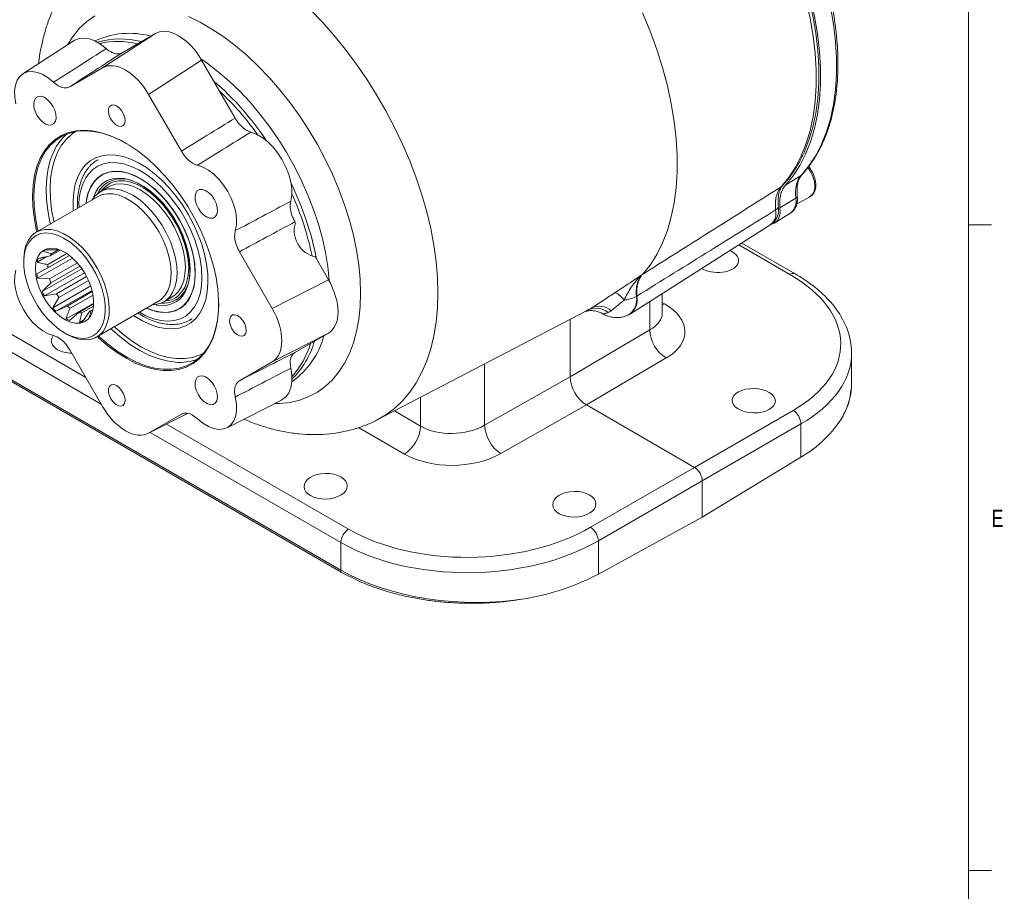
# Model space of a CAD drawing. Header units: inches. Extents: x 0.3 to 33.9, y 0.2 to 21.6.
# Tile 15 of 16: x 28.4 to 33.7, y 14.3 to 19. Entities that reach past the tile are written whole.
import ezdxf

# ---------------------------------------------------------------- set-up
doc = ezdxf.new("R2010")
doc.units = ezdxf.units.IN
doc.header["$MEASUREMENT"] = 0
doc.styles.add('SLDTEXTSTYLE0', font='TXT', dxfattribs={"width": 0.75})

msp = doc.modelspace()

# ---------------------------------------------------------------- linework, layer by layer
at = {"color": 7, "linetype": 'Continuous', "lineweight": 0}
for p, q in [((33.5229, 0.4106), (33.5229, 21.4106)), ((33.5229, 17.9106), (33.6479, 17.9106)), ((33.5229, 14.4106), (33.6479, 14.4106))]:
    msp.add_line(p, q, dxfattribs=at)
at = {"color": 7, "linetype": 'Continuous', "lineweight": 15}
for p, q in [((28.8299, 18.761), (29.117, 18.9472)), ((29.117, 18.9472), (28.9355, 18.8423)), ((28.6756, 18.9086), (28.3977, 18.7277)), ((29.3668, 18.803), (29.0797, 18.6168)), ((29.5483, 18.4886), (29.3668, 18.803)), ((28.8299, 18.761), (28.6521, 18.6583)), ((29.2576, 18.3087), (29.0797, 18.6168)), ((28.827, 18.1807), (28.8264, 18.1804)), ((32.618, 18.1798), (32.532, 18.1254)), ((32.6228, 18.1848), (32.618, 18.1798)), ((28.8631, 18.1158), (28.8179, 18.0897)), ((28.806, 18.0638), (28.4705, 17.8701)), ((29.148, 18.0702), (29.1478, 18.0705)), ((32.5878, 18.0546), (32.5018, 18.0013)), ((32.5923, 18.0213), (32.667, 18.0644)), ((32.4742, 17.9207), (32.5611, 17.9759)), ((29.8767, 17.9198), (29.873, 17.9262)), ((31.6918, 17.4281), (32.4514, 17.911)), ((28.5229, 17.7748), (28.5084, 17.7664)), ((28.5871, 17.7743), (28.5213, 17.7748)), ((28.6019, 17.7734), (28.5462, 17.7412)), ((28.5939, 17.7758), (28.5541, 17.7529)), ((29.3107, 17.7883), (29.3106, 17.7886)), ((32.5846, 17.644), (32.2947, 17.8113)), ((28.4026, 17.7199), (28.4026, 17.7077)), ((28.5276, 17.7377), (28.4758, 17.7078)), ((28.6677, 17.73), (28.4781, 17.6205)), ((28.5084, 17.7664), (28.5541, 17.7529)), ((28.6503, 17.7446), (28.5328, 17.6768)), ((28.6364, 17.7546), (28.5333, 17.6951)), ((29.7497, 17.4563), (29.5718, 17.7644)), ((30.0545, 17.6118), (29.9818, 17.7378)), ((28.5328, 17.6768), (28.4742, 17.644)), ((28.516, 17.6682), (28.4742, 17.644)), ((28.7179, 17.6723), (28.5027, 17.5481)), ((28.6936, 17.7035), (28.5429, 17.6166)), ((28.7074, 17.6866), (28.55, 17.5957)), ((28.4781, 17.6205), (28.5429, 17.6166)), ((28.7323, 17.6501), (28.5147, 17.5245)), ((28.7439, 17.6294), (28.5809, 17.5352)), ((29.7497, 17.4563), (30.0545, 17.6118)), ((31.7564, 17.641), (31.7532, 17.6393)), ((28.55, 17.5957), (28.5027, 17.5481)), ((28.7657, 17.5787), (28.56, 17.46)), ((28.7537, 17.609), (28.5938, 17.5167)), ((28.5147, 17.5245), (28.5809, 17.5352)), ((28.5938, 17.5167), (28.56, 17.46)), ((28.7729, 17.5546), (28.5773, 17.4417)), ((28.7745, 17.5484), (28.6383, 17.4698)), ((28.7784, 17.5294), (28.6543, 17.4578)), ((29.1624, 17.493), (29.2076, 17.5191)), ((31.7233, 17.5221), (31.7264, 17.5238)), ((31.8639, 17.4338), (31.8639, 17.5374)), ((28.5773, 17.4417), (28.6383, 17.4698)), ((28.7819, 17.486), (28.6328, 17.3999)), ((28.7818, 17.4811), (28.7022, 17.4351)), ((28.781, 17.4691), (28.7175, 17.4324)), ((28.7783, 17.4519), (28.7689, 17.4465)), ((28.7985, 17.302), (29.134, 17.4957)), ((29.2451, 17.455), (29.2457, 17.4554)), ((28.6515, 17.3911), (28.7022, 17.4351)), ((28.7175, 17.4324), (28.7046, 17.3816)), ((28.7635, 17.4425), (28.7579, 17.4393)), ((28.768, 17.4229), (28.7718, 17.4317)), ((29.3145, 17.4), (29.3076, 17.3958)), ((30.3228, 16.8545), (31.4528, 17.444)), ((31.6842, 17.4238), (31.6874, 17.4255)), ((28.7289, 17.3957), (28.7046, 17.3816)), ((31.3643, 17.3978), (31.3643, 17.0866)), ((28.6239, 17.3244), (28.6345, 17.3182)), ((30.0545, 17.3234), (29.7497, 17.1679)), ((29.873, 17.2185), (30.0545, 17.3234)), ((31.7967, 17.3407), (31.3643, 17.0866)), ((28.6521, 17.2332), (28.8299, 16.9251)), ((31.4526, 16.9336), (31.8858, 17.1882)), ((32.8899, 17.0529), (32.8899, 17.2142)), ((29.5718, 17.0652), (29.7497, 17.1679)), ((30.1221, 16.0383), (28.2294, 17.1309)), ((30.1232, 16.0281), (28.2305, 17.1207)), ((31.3643, 17.0866), (30.9005, 16.8234)), ((29.5048, 16.8101), (29.8005, 16.9603)), ((30.9881, 16.6699), (31.4526, 16.9336)), ((32.0384, 16.5954), (31.4526, 16.9336)), ((29.0756, 16.7788), (29.2911, 16.8878)), ((29.0797, 16.781), (29.2576, 16.8837)), ((32.5729, 16.9039), (32.0384, 16.5954)), ((32.0808, 16.5219), (32.6153, 16.8305)), ((32.6153, 16.8305), (32.6153, 16.6506)), ((32.6153, 16.6506), (32.0808, 16.3254)), ((32.0384, 16.5954), (31.4752, 16.2703)), ((31.5176, 16.1968), (32.0808, 16.5219)), ((32.0808, 16.3254), (32.0808, 16.5219)), ((32.0808, 16.3254), (31.5176, 16.0169)), ((30.1221, 16.1878), (30.1221, 16.0383)), ((31.5176, 16.0169), (31.5176, 16.1968))]:
    msp.add_line(p, q, dxfattribs=at)
at = {"color": 8, "linetype": 'Continuous', "lineweight": 15}
for p, q in [((32.279, 17.8014), (32.5557, 17.6416)), ((31.7967, 17.4947), (31.7967, 17.3407)), ((31.8768, 17.4811), (31.8639, 17.4886)), ((31.8768, 17.4811), (31.8639, 17.4752)), ((28.7388, 17.0831), (28.2707, 17.3532)), ((28.2294, 17.2804), (28.8225, 16.9381)), ((30.9005, 16.8234), (30.9005, 17.1559)), ((30.5532, 16.9748), (30.5532, 16.8191)), ((29.0797, 16.781), (29.2909, 16.8878)), ((30.5532, 16.8191), (30.4116, 16.9009)), ((30.1635, 16.2606), (29.177, 16.8301)), ((30.2182, 16.8111), (30.4672, 16.6674)), ((29.0878, 16.7849), (30.1221, 16.1878))]:
    msp.add_line(p, q, dxfattribs=at)
at = {"color": 7, "linetype": 'Continuous', "lineweight": 15, "flags": 128}
for points in [[(32.6181, 19.5794), (32.6591, 19.482), (32.6955, 19.3841), (32.7271, 19.2862), (32.7536, 19.1888), (32.775, 19.0924), (32.7912, 18.9975), (32.802, 18.9046), (32.8074, 18.814), (32.8074, 18.7264), (32.8019, 18.6422), (32.7911, 18.5617), (32.775, 18.4854), (32.7536, 18.4137), (32.727, 18.347), (32.6954, 18.2855), (32.659, 18.2297), (32.618, 18.1798)], [(32.5083, 19.5148), (32.5493, 19.4175), (32.5856, 19.3197), (32.6171, 19.2219), (32.6436, 19.1246), (32.665, 19.0283), (32.6811, 18.9334), (32.6919, 18.8406), (32.6973, 18.7501), (32.6973, 18.6626), (32.6919, 18.5784), (32.6811, 18.498), (32.665, 18.4218), (32.6436, 18.3501), (32.6171, 18.2834), (32.5856, 18.222), (32.5493, 18.1661), (32.5083, 18.1162)], [(32.5242, 19.5259), (32.5649, 19.4292), (32.601, 19.332), (32.6323, 19.2348), (32.6587, 19.1381), (32.6799, 19.0424), (32.6959, 18.9482), (32.7066, 18.8559), (32.712, 18.766), (32.712, 18.679), (32.7066, 18.5954), (32.6959, 18.5154), (32.6799, 18.4397), (32.6587, 18.3685), (32.6323, 18.3022), (32.627, 18.2906)], [(32.5321, 19.5272), (32.5731, 19.4297), (32.6095, 19.3317), (32.6411, 19.2337), (32.6676, 19.1361), (32.689, 19.0396), (32.7052, 18.9446), (32.716, 18.8515), (32.7214, 18.7608), (32.7214, 18.6731), (32.7159, 18.5887), (32.7051, 18.5082), (32.689, 18.4318), (32.6676, 18.3599), (32.641, 18.2931), (32.6094, 18.2315), (32.573, 18.1755), (32.532, 18.1254)], [(31.7564, 19.0586), (31.7974, 18.9601), (31.8337, 18.8611), (31.8651, 18.7622), (31.8916, 18.6637), (31.9129, 18.5664), (31.929, 18.4705), (31.9398, 18.3765), (31.9452, 18.2851), (31.9452, 18.1965), (31.9398, 18.1113), (31.929, 18.0298), (31.9129, 17.9525), (31.8916, 17.8797), (31.8651, 17.8118), (31.8337, 17.7492), (31.7974, 17.6922), (31.7564, 17.641)], [(28.8502, 18.8652), (28.8198, 18.8889), (28.789, 18.9067), (28.7587, 18.9181), (28.7297, 18.9226), (28.703, 18.9202), (28.6794, 18.911), (28.6756, 18.9086)], [(28.5643, 18.6833), (28.5355, 18.7067), (28.5061, 18.7244), (28.4771, 18.7358), (28.4493, 18.7406), (28.4238, 18.7386), (28.4012, 18.7299), (28.3823, 18.7147), (28.3678, 18.6936), (28.3581, 18.6671), (28.3535, 18.6363), (28.3541, 18.6019), (28.3599, 18.5653)], [(28.4743, 18.5039), (28.4639, 18.5259), (28.4579, 18.5481), (28.4567, 18.5688), (28.4603, 18.5862), (28.4686, 18.5989), (28.4809, 18.606), (28.4961, 18.6068), (28.513, 18.6013), (28.5302, 18.5899), (28.5465, 18.5735), (28.5603, 18.5536), (28.5707, 18.5316), (28.5767, 18.5094), (28.578, 18.4887), (28.5743, 18.4713), (28.566, 18.4585), (28.5538, 18.4515), (28.5386, 18.4507), (28.5217, 18.4562), (28.5044, 18.4676), (28.4882, 18.4839), (28.4743, 18.5039)], [(28.8749, 18.4829), (28.8662, 18.502), (28.862, 18.521), (28.8626, 18.5379), (28.868, 18.5509), (28.8777, 18.5585), (28.8905, 18.5599), (28.9052, 18.555), (28.92, 18.5443), (28.9335, 18.5289), (28.944, 18.5106), (28.9506, 18.4913), (28.9525, 18.4731), (28.9494, 18.458), (28.9417, 18.4476), (28.9303, 18.443), (28.9164, 18.4448), (28.9014, 18.4527), (28.8871, 18.4659), (28.8749, 18.4829)], [(28.4738, 17.872), (28.4707, 17.8856), (28.4589, 17.9489), (28.452, 18.0104), (28.4502, 18.0696), (28.4533, 18.1257), (28.4614, 18.1784), (28.4744, 18.227), (28.4922, 18.2711), (28.5146, 18.3102), (28.5414, 18.3439), (28.5723, 18.372), (28.6069, 18.394), (28.6451, 18.4099), (28.6863, 18.4194), (28.7302, 18.4225), (28.7763, 18.4191), (28.8242, 18.4093), (28.8734, 18.3931), (28.9234, 18.3708), (28.9737, 18.3425), (29.0238, 18.3085), (29.0732, 18.2691), (29.1215, 18.2248), (29.1681, 18.176), (29.2126, 18.1232), (29.2545, 18.0669), (29.2935, 18.0076), (29.329, 17.946), (29.3609, 17.8826), (29.3887, 17.8181), (29.4122, 17.7532), (29.4312, 17.6884), (29.4454, 17.6245), (29.4548, 17.562), (29.4592, 17.5016), (29.4585, 17.4439), (29.4529, 17.3894), (29.4423, 17.3387), (29.4269, 17.2923), (29.4068, 17.2507), (29.3822, 17.2142), (29.3533, 17.1833), (29.3205, 17.1582), (29.284, 17.1392), (29.2443, 17.1264), (29.2017, 17.1201), (29.1566, 17.1203), (29.1096, 17.1269), (29.061, 17.1399), (29.0113, 17.1592), (28.9611, 17.1846), (28.9108, 17.2158), (28.861, 17.2525), (28.8121, 17.2944), (28.8018, 17.3039)], [(28.9584, 18.3517), (28.9271, 18.3686), (28.8775, 18.3908), (28.8286, 18.4069), (28.7811, 18.4166), (28.7353, 18.42), (28.6917, 18.4169), (28.6508, 18.4075), (28.6129, 18.3917), (28.5785, 18.3698), (28.5478, 18.3419), (28.5212, 18.3084), (28.499, 18.2696), (28.4813, 18.2258), (28.4684, 18.1776), (28.4603, 18.1253), (28.4572, 18.0695), (28.4591, 18.0108), (28.4659, 17.9497), (28.4776, 17.8868), (28.4802, 17.8757)], [(29.8501, 18.0379), (29.8555, 18.0699), (29.8555, 18.1054), (29.8502, 18.1436), (29.8396, 18.1831), (29.8242, 18.2228), (29.8044, 18.2615), (29.7808, 18.298), (29.7541, 18.3312), (29.7251, 18.3601), (29.6948, 18.3838), (29.664, 18.4016), (29.6336, 18.4129)], [(28.6718, 17.9863), (28.6714, 17.9913), (28.6701, 18.0411), (28.6738, 18.0879), (28.6824, 18.131), (28.6958, 18.1699), (28.7138, 18.2041), (28.7361, 18.233), (28.7625, 18.2563), (28.7926, 18.2736), (28.826, 18.2848), (28.8622, 18.2897), (28.9007, 18.2882), (28.9411, 18.2804), (28.9828, 18.2663), (29.0251, 18.2461), (29.0677, 18.2201), (29.1097, 18.1887), (29.1508, 18.1523), (29.1904, 18.1113), (29.2278, 18.0664), (29.2627, 18.0181), (29.2944, 17.9671), (29.3227, 17.9141), (29.3471, 17.8597), (29.3673, 17.8048), (29.383, 17.7501), (29.394, 17.6963), (29.4002, 17.6441), (29.4014, 17.5943), (29.3977, 17.5475), (29.3891, 17.5044), (29.3757, 17.4655), (29.3578, 17.4314), (29.3354, 17.4024), (29.309, 17.3791), (29.279, 17.3618), (29.2456, 17.3506), (29.2094, 17.3457), (29.1708, 17.3472), (29.1305, 17.355), (29.0888, 17.3691), (29.0464, 17.3893), (29.0039, 17.4153), (28.9997, 17.4182)], [(29.287, 17.4916), (29.3053, 17.5205), (29.319, 17.5544), (29.3278, 17.5928), (29.3317, 17.6351), (29.3305, 17.6805), (29.3243, 17.7282), (29.3131, 17.7775), (29.2972, 17.8275), (29.2768, 17.8773), (29.2522, 17.9261), (29.224, 17.973), (29.1926, 18.0172), (29.1584, 18.0581), (29.1222, 18.0948), (29.0845, 18.1268), (29.046, 18.1535), (29.0073, 18.1745), (28.969, 18.1894), (28.9319, 18.1979), (28.8966, 18.1999), (28.8637, 18.1953), (28.8337, 18.1843), (28.8072, 18.167), (28.7846, 18.1438), (28.7663, 18.1149), (28.7526, 18.081), (28.7437, 18.0426), (28.7416, 18.0266)], [(28.784, 18.1445), (28.8062, 18.1674), (28.8321, 18.1846), (28.8614, 18.1957), (28.8935, 18.2006), (28.928, 18.1993), (28.9642, 18.1916), (29.0017, 18.1779), (29.0397, 18.1582), (29.0776, 18.1329), (29.1148, 18.1025), (29.1507, 18.0673), (29.1848, 18.0281), (29.2164, 17.9854), (29.245, 17.94), (29.2702, 17.8925), (29.2916, 17.8439), (29.3087, 17.7948), (29.3214, 17.746), (29.3294, 17.6985), (29.3325, 17.6529), (29.3308, 17.61), (29.3243, 17.5705), (29.313, 17.5351), (29.2971, 17.5043), (29.277, 17.4787), (29.2529, 17.4586), (29.2252, 17.4445), (29.1944, 17.4364), (29.1611, 17.4347), (29.1256, 17.4392), (29.0887, 17.4499), (29.0688, 17.458)], [(29.148, 18.0702), (29.1228, 18.0952), (29.0851, 18.1271), (29.0465, 18.1539), (29.0078, 18.1748), (28.9696, 18.1897), (28.9325, 18.1982), (28.8972, 18.2002), (28.8643, 18.1956), (28.8343, 18.1846), (28.827, 18.1807)], [(29.5497, 17.8785), (29.5555, 17.9083), (29.5562, 17.9419), (29.5516, 17.9781), (29.5418, 18.0158), (29.5273, 18.0537), (29.5084, 18.0907), (29.4859, 18.1255), (29.4603, 18.157), (29.4325, 18.1843), (29.4035, 18.2064), (29.3741, 18.2226), (29.3453, 18.2325)], [(29.2629, 17.5228), (29.2801, 17.5501), (29.2928, 17.5824), (29.3006, 17.6191), (29.3035, 17.6595), (29.3015, 17.7028), (29.2945, 17.7483), (29.2826, 17.7951), (29.2662, 17.8423), (29.2455, 17.889), (29.2208, 17.9344), (29.1927, 17.9776), (29.1617, 18.0179), (29.1284, 18.0544), (29.0933, 18.0865), (29.0572, 18.1136), (29.0206, 18.1352), (28.9844, 18.1509), (28.9491, 18.1603), (28.9154, 18.1634), (28.8839, 18.1601), (28.8553, 18.1503), (28.83, 18.1344), (28.8086, 18.1126), (28.7914, 18.0853), (28.7789, 18.0533)], [(29.1006, 17.4769), (29.118, 17.4781), (29.1462, 17.4853), (29.1712, 17.4987), (29.1926, 17.518), (29.2098, 17.5429), (29.2226, 17.5729), (29.2306, 17.6073), (29.2337, 17.6455), (29.2319, 17.6866), (29.2251, 17.7299), (29.2136, 17.7744), (29.1975, 17.8193), (29.1772, 17.8636), (29.1531, 17.9064), (29.1257, 17.9469), (29.0955, 17.9842), (29.0632, 18.0176), (29.0294, 18.0464), (28.9948, 18.07), (28.96, 18.0879), (28.926, 18.0998), (28.8932, 18.1054), (28.8624, 18.1046), (28.8341, 18.0975), (28.8091, 18.0841), (28.7878, 18.0647), (28.7735, 18.045)], [(29.242, 17.5492), (29.2583, 17.5753), (29.27, 17.6063), (29.2769, 17.6417), (29.2789, 17.6806), (29.276, 17.7222), (29.2682, 17.7659), (29.2556, 17.8105), (29.2385, 17.8554), (29.2174, 17.8994), (29.1925, 17.9418), (29.1644, 17.9816), (29.1336, 18.0181), (29.1009, 18.0505), (29.0669, 18.0782), (29.0322, 18.1006), (28.9975, 18.1172), (28.9637, 18.1277), (28.9313, 18.1319), (28.901, 18.1297), (28.8735, 18.1211), (28.8631, 18.1158)], [(29.3023, 17.6321), (29.3047, 17.672), (29.3022, 17.7154), (29.2946, 17.7608), (29.2821, 17.8075), (29.265, 17.8545), (29.2436, 17.9008), (29.2184, 17.9456), (29.1897, 17.988), (29.1581, 18.0272), (29.1244, 18.0624), (29.0891, 18.093), (29.0529, 18.1182), (29.0165, 18.1378), (29.0083, 18.1413)], [(29.3493, 17.9988), (29.3389, 18.0208), (29.3329, 18.043), (29.3317, 18.0636), (29.3353, 18.081), (29.3436, 18.0938), (29.3559, 18.1009), (29.3711, 18.1017), (29.388, 18.0962), (29.4052, 18.0848), (29.4215, 18.0684), (29.4353, 18.0484), (29.4457, 18.0265), (29.4517, 18.0042), (29.453, 17.9836), (29.4493, 17.9662), (29.441, 17.9534), (29.4288, 17.9464), (29.4136, 17.9455), (29.3967, 17.9511), (29.3794, 17.9625), (29.3632, 17.9788), (29.3493, 17.9988)], [(29.134, 17.4957), (29.1484, 17.5056), (29.1681, 17.5261), (29.1835, 17.552), (29.1944, 17.5827), (29.2005, 17.6176), (29.2017, 17.656), (29.198, 17.697), (29.1894, 17.7398), (29.1761, 17.7834), (29.1585, 17.827), (29.1368, 17.8695), (29.1115, 17.9102), (29.0833, 17.948), (29.0526, 17.9823), (29.0202, 18.0122), (28.9867, 18.0372), (28.9528, 18.0567), (28.9193, 18.0703), (28.8869, 18.0777), (28.8562, 18.0788), (28.828, 18.0735), (28.806, 18.0638)], [(32.5018, 18.0013), (32.502, 17.9743), (32.497, 17.9509), (32.487, 17.9323), (32.4724, 17.9196), (32.4612, 17.9149)], [(32.493, 18.0057), (32.4934, 17.9807), (32.4894, 17.9608)], [(28.4026, 17.7199), (28.4027, 17.7293), (28.4064, 17.7661), (28.4149, 17.799), (28.4281, 17.8274), (28.4457, 17.8506), (28.4673, 17.8682), (28.4925, 17.8798), (28.5208, 17.8851), (28.5514, 17.8841), (28.5838, 17.8767), (28.6173, 17.8631), (28.6512, 17.8436), (28.6847, 17.8186), (28.7171, 17.7886), (28.7478, 17.7543), (28.776, 17.7165), (28.8013, 17.6759), (28.823, 17.6333), (28.8406, 17.5898), (28.8539, 17.5461), (28.8625, 17.5033), (28.8663, 17.4623), (28.8651, 17.4239), (28.8589, 17.389), (28.848, 17.3583), (28.8326, 17.3324), (28.8129, 17.3119), (28.7895, 17.2973), (28.7627, 17.2888), (28.7332, 17.2867), (28.7016, 17.2909), (28.6685, 17.3015), (28.6347, 17.3181), (28.6345, 17.3182)], [(28.4539, 17.5143), (28.4769, 17.4736), (28.5033, 17.4353), (28.5323, 17.4002), (28.5633, 17.3691), (28.5957, 17.3427), (28.6287, 17.3216), (28.6617, 17.3063), (28.6938, 17.2971), (28.7243, 17.2942), (28.7526, 17.2977), (28.778, 17.3075), (28.7999, 17.3234), (28.8179, 17.345), (28.8316, 17.3719), (28.8407, 17.4034), (28.8449, 17.4388), (28.8442, 17.4774), (28.8385, 17.5183), (28.8281, 17.5606), (28.8131, 17.6033), (28.7939, 17.6455), (28.7708, 17.6862), (28.7445, 17.7246), (28.7155, 17.7597), (28.6845, 17.7908), (28.6521, 17.8172), (28.619, 17.8382), (28.5861, 17.8536), (28.554, 17.8628), (28.5235, 17.8657), (28.4952, 17.8622), (28.4698, 17.8524), (28.4479, 17.8365), (28.4298, 17.8148), (28.4161, 17.788), (28.4071, 17.7565), (28.4029, 17.721), (28.4036, 17.6824), (28.4092, 17.6415), (28.4197, 17.5992), (28.4347, 17.5565), (28.4539, 17.5143)], [(28.5025, 17.5331), (28.5225, 17.4984), (28.5458, 17.4663), (28.5716, 17.4379), (28.5991, 17.414), (28.6274, 17.3955), (28.6555, 17.3828), (28.6827, 17.3766), (28.7079, 17.3768), (28.7305, 17.3836), (28.7496, 17.3967), (28.7647, 17.4157), (28.7752, 17.44), (28.7809, 17.4687), (28.7816, 17.5011), (28.7772, 17.5359), (28.7678, 17.5722), (28.7538, 17.6088), (28.7357, 17.6444), (28.714, 17.6779), (28.6893, 17.7083), (28.6626, 17.7345), (28.6346, 17.7558), (28.6063, 17.7715), (28.5785, 17.7809), (28.5522, 17.784), (28.5282, 17.7804), (28.5073, 17.7704), (28.4901, 17.7543), (28.4772, 17.7326), (28.4691, 17.706), (28.4659, 17.6753), (28.4678, 17.6416), (28.4747, 17.6059), (28.4864, 17.5693), (28.5025, 17.5331)], [(29.2875, 17.4919), (29.3058, 17.5208), (29.3195, 17.5547), (29.3284, 17.5931), (29.3322, 17.6354), (29.331, 17.6808), (29.3248, 17.7285), (29.3136, 17.7778), (29.3106, 17.7886)], [(28.3599, 17.6635), (28.3541, 17.6336), (28.3535, 17.6), (28.3581, 17.5638), (28.3678, 17.5261), (28.3823, 17.4882), (28.4012, 17.4513), (28.4238, 17.4165), (28.4493, 17.3849), (28.4771, 17.3577), (28.5061, 17.3356), (28.5355, 17.3193), (28.5643, 17.3094)], [(29.2076, 17.5191), (29.2216, 17.5286), (29.242, 17.5492)], [(28.8082, 17.3076), (28.8166, 17.2997), (28.8652, 17.2582), (28.9147, 17.2217), (28.9646, 17.1907), (29.0145, 17.1655), (29.0638, 17.1464), (29.112, 17.1334), (29.1588, 17.1269), (29.2035, 17.1267), (29.2458, 17.133), (29.2853, 17.1456), (29.3214, 17.1645), (29.354, 17.1894), (29.3827, 17.2201), (29.4071, 17.2563), (29.4271, 17.2977), (29.4424, 17.3438), (29.4529, 17.3941), (29.4585, 17.4482), (29.4595, 17.4837)], [(29.0696, 17.4585), (29.1025, 17.446), (29.1396, 17.4375), (29.1749, 17.4355), (29.2078, 17.4401), (29.2378, 17.4511), (29.2643, 17.4684), (29.287, 17.4916)], [(29.2457, 17.4554), (29.2649, 17.4687), (29.2875, 17.4919)], [(29.5314, 17.3458), (29.5227, 17.3649), (29.5185, 17.3839), (29.5191, 17.4008), (29.5245, 17.4138), (29.5342, 17.4214), (29.547, 17.4228), (29.5617, 17.4179), (29.5765, 17.4072), (29.59, 17.3919), (29.6005, 17.3735), (29.6071, 17.3542), (29.609, 17.336), (29.6059, 17.3209), (29.5982, 17.3105), (29.5868, 17.3059), (29.5729, 17.3077), (29.5579, 17.3156), (29.5436, 17.3288), (29.5314, 17.3458)], [(28.8941, 17.3572), (28.897, 17.3544), (28.8999, 17.3519)], [(29.8005, 16.9603), (29.8044, 16.9624), (29.8242, 16.9782), (29.8396, 17.0002), (29.8502, 17.0275), (29.8555, 17.0595), (29.8555, 17.0951), (29.8501, 17.1332)], [(29.3493, 16.9884), (29.3389, 17.0103), (29.3329, 17.0326), (29.3317, 17.0532), (29.3353, 17.0706), (29.3436, 17.0834), (29.3559, 17.0904), (29.3711, 17.0913), (29.388, 17.0857), (29.4052, 17.0743), (29.4215, 17.058), (29.4353, 17.038), (29.4457, 17.016), (29.4517, 16.9938), (29.453, 16.9732), (29.4493, 16.9558), (29.441, 16.943), (29.4288, 16.9359), (29.4136, 16.9351), (29.3967, 16.9406), (29.3794, 16.952), (29.3632, 16.9684), (29.3493, 16.9884)], [(28.8749, 16.9667), (28.8662, 16.9858), (28.862, 17.0048), (28.8626, 17.0217), (28.868, 17.0347), (28.8777, 17.0423), (28.8905, 17.0437), (28.9052, 17.0388), (28.92, 17.0281), (28.9335, 17.0127), (28.944, 16.9944), (28.9506, 16.9751), (28.9525, 16.9569), (28.9494, 16.9418), (28.9417, 16.9314), (28.9303, 16.9268), (28.9164, 16.9286), (28.9014, 16.9365), (28.8871, 16.9497), (28.8749, 16.9667)], [(29.3453, 16.8586), (29.3741, 16.8352), (29.4035, 16.8175), (29.4325, 16.8061), (29.4603, 16.8013), (29.4859, 16.8033), (29.5084, 16.812), (29.5273, 16.8272), (29.5418, 16.8484), (29.5516, 16.8748), (29.5562, 16.9057), (29.5555, 16.94), (29.5497, 16.9767)]]:
    msp.add_lwpolyline(points, dxfattribs=at)
at = {"color": 8, "linetype": 'Continuous', "lineweight": 15, "flags": 128}
for points in [[(30.3227, 16.8545), (30.3661, 16.88), (30.413, 16.9151), (30.4561, 16.9559), (30.4953, 17.0022), (30.5303, 17.0538), (30.5609, 17.1105), (30.5871, 17.1721), (30.6087, 17.2382), (30.6256, 17.3085), (30.6377, 17.3827), (30.645, 17.4605), (30.6474, 17.5414), (30.645, 17.6252), (30.6377, 17.7114), (30.6256, 17.7996), (30.6087, 17.8894), (30.5871, 17.9804), (30.5609, 18.0722), (30.5303, 18.1643), (30.4953, 18.2563), (30.4561, 18.3478), (30.413, 18.4384), (30.3661, 18.5276), (30.3157, 18.615), (30.2619, 18.7002), (30.205, 18.7828), (30.1453, 18.8624), (30.0831, 18.9387), (30.0187, 19.0113), (29.9523, 19.0799)], [(28.7873, 19.0424), (28.7446, 19.0117), (28.7057, 18.9752), (28.6708, 18.9331), (28.6401, 18.8857), (28.64, 18.8855)], [(30.229, 17.5391), (30.2266, 17.6146), (30.2192, 17.6924), (30.207, 17.7723), (30.19, 17.8536), (30.1683, 17.9359), (30.142, 18.0187), (30.1114, 18.1015), (30.0765, 18.1838), (30.0375, 18.2653), (29.9948, 18.3453), (29.9486, 18.4234), (29.8991, 18.4991), (29.8466, 18.5721), (29.7914, 18.6418), (29.7339, 18.7079), (29.6743, 18.77), (29.6131, 18.8277), (29.5506, 18.8807), (29.4872, 18.9286), (29.4232, 18.9712), (29.359, 19.0083), (29.295, 19.0395)], [(29.363, 18.8093), (29.3968, 18.786), (29.4568, 18.7401), (29.5158, 18.6893), (29.5734, 18.6338), (29.6293, 18.574), (29.6831, 18.5103), (29.7345, 18.4432), (29.783, 18.373), (29.8285, 18.3002), (29.8706, 18.2253), (29.909, 18.1488), (29.9435, 18.0712), (29.9739, 17.9929), (29.9999, 17.9144), (30.0215, 17.8364), (30.0384, 17.7593), (30.0505, 17.6835), (30.0579, 17.6096), (30.0582, 17.6054)], [(28.6842, 18.4157), (28.6639, 18.4019), (28.6339, 18.3746), (28.6079, 18.3418), (28.5862, 18.3038), (28.5689, 18.261), (28.5562, 18.2137), (28.5483, 18.1625), (28.5453, 18.1079), (28.5471, 18.0504), (28.5538, 17.9906), (28.5652, 17.9291), (28.5661, 17.9253)], [(28.547, 17.9143), (28.5445, 17.9254), (28.5327, 17.9883), (28.5259, 18.0494), (28.524, 18.1081), (28.5272, 18.1639), (28.5352, 18.2162), (28.5482, 18.2644), (28.5658, 18.3082), (28.5669, 18.3104)], [(28.7531, 18.1846), (28.7769, 18.2095), (28.8047, 18.2283), (28.8359, 18.241), (28.8702, 18.2472), (28.907, 18.2469), (28.9458, 18.2402), (28.9859, 18.227), (29.0267, 18.2076), (29.0677, 18.1823), (29.1082, 18.1514), (29.1477, 18.1156), (29.1854, 18.0752), (29.2208, 18.0309), (29.2535, 17.9833), (29.2828, 17.9333), (29.3085, 17.8815), (29.3299, 17.8287), (29.3469, 17.7758), (29.3592, 17.7235), (29.3666, 17.6726), (29.369, 17.6239), (29.3663, 17.5782), (29.3586, 17.5361), (29.3461, 17.4983), (29.3288, 17.4653), (29.3071, 17.4376), (29.2812, 17.4157), (29.2517, 17.4), (29.2188, 17.3905), (29.1832, 17.3875), (29.1454, 17.391), (29.1059, 17.401), (29.0653, 17.4174), (29.0306, 17.436)], [(32.667, 18.0644), (32.6699, 18.0664), (32.6818, 18.0792), (32.689, 18.0975), (32.6912, 18.1201), (32.6882, 18.1456), (32.6801, 18.1724), (32.6676, 18.1988), (32.6532, 18.2206)], [(29.2587, 17.5443), (29.2752, 17.5707), (29.2872, 17.602), (29.2946, 17.6377), (29.297, 17.6769), (29.2945, 17.7189), (29.2872, 17.763), (29.2751, 17.8082), (29.2585, 17.8537), (29.2378, 17.8986), (29.2133, 17.942), (29.1855, 17.9831), (29.155, 18.0211), (29.1223, 18.0552), (29.088, 18.0848), (29.053, 18.1092), (29.0177, 18.1281), (28.983, 18.1411), (28.9495, 18.1479), (28.9178, 18.1483), (28.8886, 18.1424), (28.8844, 18.1409)], [(29.2328, 17.5194), (29.2379, 17.5233), (29.2587, 17.5443)], [(29.7625, 16.941), (29.7914, 16.9416), (29.8466, 16.9477), (29.8991, 16.96), (29.9486, 16.9786), (29.9948, 17.0033), (30.0375, 17.0339), (30.0765, 17.0704), (30.1114, 17.1125), (30.142, 17.1599), (30.1683, 17.2124), (30.19, 17.2696), (30.207, 17.3313), (30.2192, 17.397), (30.2266, 17.4664), (30.229, 17.5391)], [(29.2251, 17.1655), (29.1788, 17.172), (29.1306, 17.1849), (29.0813, 17.2041), (29.0314, 17.2293), (28.9815, 17.2603), (28.932, 17.2967), (28.8834, 17.3383), (28.875, 17.3461)], [(28.8999, 17.3519), (28.9446, 17.3138), (28.993, 17.2781), (29.0419, 17.2477), (29.0907, 17.2231), (29.139, 17.2043), (29.1862, 17.1917), (29.2319, 17.1852), (29.2757, 17.1851), (29.3171, 17.1912), (29.3558, 17.2036), (29.3778, 17.2142)]]:
    msp.add_lwpolyline(points, dxfattribs=at)
at = {"color": 8, "linetype": 'Continuous', "lineweight": 15}
for centre, radius, start, end in [((28.9757, 18.5085), 0.4397, 74.6887, 115.1075), ((28.9261, 18.4573), 0.4604, 75.5734, 105.7364), ((28.3677, 17.4602), 1.6267, 33.7972, 49.1537), ((28.9874, 18.0217), 0.2854, 145.1933, 183.5474), ((28.9366, 18.0192), 0.1455, 132.3162, 154.8849), ((28.3782, 17.4133), 1.6412, 10.9149, 26.1353), ((32.4874, 18.1492), 0.0391, 302.3547, 317.2889), ((32.4, 17.9726), 0.0802, 309.8151, 12.9186), ((32.5722, 17.6172), 0.0295, 65.1624, 124.0928), ((29.1618, 17.6178), 0.1324, 264.1387, 321.3822), ((31.6287, 17.5028), 0.0965, 304.9116, 11.5076), ((29.6099, 17.4161), 0.4329, 304.5666, 345.6563), ((29.5312, 17.405), 0.4644, 314.4056, 344.3014)]:
    msp.add_arc(centre, radius, start, end, dxfattribs=at)
at = {"color": 7, "linetype": 'Continuous', "lineweight": 15}
for centre, radius, start, end in [((28.9109, 18.4364), 0.4676, 76.5149, 102.1299), ((28.3527, 17.4535), 1.6219, 35.6192, 46.7581), ((28.8159, 18.1918), 0.2758, 129.895, 154.5294), ((28.9343, 18.0033), 0.1562, 63.5909, 127.7697), ((28.9723, 18.0088), 0.2321, 144.211, 175.7124), ((28.9276, 18.0247), 0.124, 110.381, 146.3052), ((28.3919, 17.4134), 1.6078, 11.7696, 24.4088), ((32.5102, 18.037), 0.0795, 309.7716, 12.7781), ((32.461, 18.0221), 0.036, 298.6062, 332.7314), ((28.5549, 17.7091), 0.0737, 117.0615, 129.0186), ((28.6053, 17.7076), 0.0691, 99.8765, 105.2489), ((28.6057, 17.6812), 0.1326, 160.3155, 168.3993), ((28.6138, 17.7038), 0.0772, 140.5754, 151.0457), ((28.7029, 17.6815), 0.1701, 175.4076, 181.5888), ((28.7466, 17.6778), 0.2746, 187.0586, 192.0334), ((28.8236, 17.7002), 0.2928, 196.5946, 200.8975), ((29.1092, 17.6502), 0.1938, 323.5933, 353.1988), ((28.8452, 17.7078), 0.3779, 204.9996, 209.0197), ((28.8488, 17.7093), 0.3195, 213.0052, 217.0653), ((29.1524, 17.6162), 0.1448, 253.5562, 319.8052), ((29.1605, 17.6219), 0.1254, 273.8292, 305.1852), ((31.5629, 17.4416), 0.1111, 32.6015, 65.8997), ((31.6328, 17.697), 0.197, 276.9152, 297.3272), ((31.6317, 17.5045), 0.0967, 305.1757, 11.4737), ((28.8054, 17.6752), 0.3265, 221.2487, 225.681), ((28.7778, 17.6386), 0.219, 230.4242, 235.6474), ((31.5048, 17.3519), 0.1059, 51.8204, 115.527), ((31.5215, 17.3697), 0.0991, 48.9926, 113.5221), ((28.7188, 17.5579), 0.1799, 241.4402, 248.0349), ((28.7278, 17.5343), 0.1024, 255.5541, 264.2271), ((28.7291, 17.4956), 0.0633, 297.0615, 309.0186), ((28.6893, 17.4665), 0.09, 320.5754, 331.0457), ((28.6985, 17.4648), 0.0834, 274.1375, 285.1547), ((31.9794, 17.3451), 0.1827, 181.3652, 239.2034), ((29.5029, 17.4037), 0.4746, 318.069, 343.302), ((29.2488, 17.447), 0.2826, 265.1977, 289.8103), ((32.527, 16.8285), 0.0883, 1.2924, 58.7076), ((32.3084, 17.1921), 0.6224, 299.539, 329.3045), ((30.3606, 16.8281), 0.1928, 303.5404, 357.3258), ((31.1032, 16.8373), 0.2032, 183.9369, 235.477), ((30.2146, 16.1835), 0.0926, 123.5404, 177.3258), ((31.4211, 16.1901), 0.0967, 3.9923, 56.0077), ((30.1696, 16.038), 0.0474, 179.64, 192.0692), ((30.9124, 17.1607), 1.294, 279.6783, 297.8837)]:
    msp.add_arc(centre, radius, start, end, dxfattribs=at)
for centre, major_axis, ratio, start_param, end_param in [((29.2419, 18.7303), (-0.1248, 0.2169), 0.577379, 4.715324, 6.284218), ((28.9548, 18.5441), (-0.1248, 0.2169), 0.577379, 4.715324, 6.284218), ((29.9699, 17.851), (-0.0642, 0.1031), 0.762202, 0.479467, 2.573862), ((32.1605, 17.7175), (0.1172, -0.0026), 0.561981, 3.927602, 7.081004), ((32.1605, 17.7175), (0.1172, -0.0026), 0.561981, 0.797818, 0.955648), ((29.9292, 17.5399), (-0.1255, 0.2165), 0.57738, 3.140722, 4.709616), ((31.891, 17.278), (0.9399, -0.0208), 0.561981, 5.536387, 7.081004), ((29.6243, 17.3844), (-0.1255, 0.2165), 0.57738, 3.140722, 4.709616), ((31.6116, 17.3361), (0.375, -0.0083), 0.561981, 5.545114, 7.081004), ((28.6695, 17.2835), (0.1172, 0.0027), 0.592198, 2.712945, 3.913199), ((28.6695, 17.2835), (0.1172, 0.0027), 0.592198, 3.913199, 4.643869), ((31.8899, 17.2284), (0.9999, -0.0208), 0.562909, 0.011712, 0.025172), ((31.4527, 17.0356), (-0.0625, 0.1082), 0.577909, 0.785669, 2.355552), ((31.8899, 17.0387), (0.9999, 0.0219), 0.591316, 5.964807, 6.270262), ((28.9548, 16.9978), (-0.1248, 0.2169), 0.577379, 1.573732, 3.142625), ((30.73, 16.9292), (0.2499, 0.0089), 0.599485, 3.905762, 5.441651), ((30.7323, 16.8285), (0.375, 0.0087), 0.592198, 3.913199, 5.449089), ((32.0384, 16.5464), (-0.03, 0.052), 0.577777, 3.927415, 5.497526), ((30.8281, 16.6644), (0.9399, 0.0219), 0.592198, 3.913199, 5.457816), ((30.8292, 16.6161), (0.9999, 0.0219), 0.591316, 3.914067, 5.458684), ((30.8292, 16.4264), (0.9999, -0.0208), 0.562909, 3.938703, 5.029556)]:
    msp.add_ellipse(centre, major_axis=major_axis, ratio=ratio, start_param=start_param, end_param=end_param, dxfattribs=at)
at = {"color": 8, "linetype": 'Continuous', "lineweight": 15}
for centre, major_axis, ratio, start_param, end_param in [((31.6139, 17.4395), (0.25, -0.0082), 0.554197, 5.550838, 6.301329), ((31.8899, 17.2284), (0.9999, -0.0208), 0.562909, 5.535679, 6.294897)]:
    msp.add_ellipse(centre, major_axis=major_axis, ratio=ratio, start_param=start_param, end_param=end_param, dxfattribs=at)
at = {"color": 7, "linetype": 'Continuous', "lineweight": 15}
for centre, major_axis, ratio in [((32.3595, 16.9566), (0.1172, -0.0026), 0.561981), ((30.0392, 16.4929), (0.1172, 0.0027), 0.592198), ((31.3873, 16.3953), (0.1172, 0.0027), 0.592198)]:
    msp.add_ellipse(centre, major_axis=major_axis, ratio=ratio, dxfattribs=at)
for points, knots in [([(32.6218, 18.1833), (32.6229, 18.1844), (32.6371, 18.1983), (32.661, 18.2294), (32.6936, 18.2765), (32.7222, 18.3283), (32.7473, 18.3837), (32.7685, 18.4429), (32.786, 18.5053), (32.7995, 18.571), (32.8092, 18.6395), (32.815, 18.7107), (32.8168, 18.7842), (32.8147, 18.8597), (32.8087, 18.9371), (32.7989, 19.0159), (32.7853, 19.0959), (32.768, 19.1766), (32.7472, 19.2578), (32.7229, 19.339), (32.6956, 19.4195), (32.6654, 19.4982), (32.6425, 19.5541), (32.629, 19.5833), (32.6271, 19.5872)], [0, 0, 0, 0, 0.004021, 0.053664, 0.103405, 0.153236, 0.203138, 0.253091, 0.303072, 0.353063, 0.403045, 0.453006, 0.50293, 0.552807, 0.602623, 0.652364, 0.702009, 0.751525, 0.800861, 0.84993, 0.898568, 0.946435, 0.992686, 1, 1, 1, 1]), ([(28.8457, 19.4132), (28.837, 19.4079), (28.8097, 19.3911), (28.7672, 19.3574), (28.7186, 19.3125), (28.6742, 19.2628), (28.6338, 19.2088), (28.5976, 19.1504), (28.5657, 19.0878), (28.5382, 19.0211), (28.5153, 18.9505), (28.4976, 18.876), (28.4871, 18.8201), (28.4841, 18.7886), (28.4836, 18.7837)], [0, 0, 0, 0, 0.041412, 0.130955, 0.220607, 0.31078, 0.401865, 0.494215, 0.588121, 0.683788, 0.7813, 0.880606, 0.981515, 1, 1, 1, 1]), ([(28.5643, 18.6833), (28.6103, 18.7125), (28.7056, 18.7731), (28.8008, 18.8338), (28.8502, 18.8652)], [0, 0, 0, 0, 0.481604, 1, 1, 1, 1]), ([(28.9355, 18.8423), (28.8865, 18.8105), (28.7921, 18.7492), (28.6976, 18.6878), (28.6521, 18.6583)], [0, 0, 0, 0, 0.518393, 1, 1, 1, 1]), ([(28.8502, 18.8652), (28.8526, 18.8632), (28.8573, 18.8591), (28.8647, 18.8537), (28.8721, 18.8489), (28.8796, 18.8449), (28.8895, 18.8405), (28.8992, 18.8377), (28.9087, 18.8365), (28.9158, 18.8364), (28.9227, 18.8373), (28.9294, 18.8392), (28.9335, 18.8413), (28.9355, 18.8423)], [0, 0, 0, 0, 0.0791132, 0.1587752, 0.2401689, 0.3221612, 0.4012744, 0.5621906, 0.6441861, 0.7312171, 0.8189814, 0.9090837, 1, 1, 1, 1]), ([(28.5643, 18.6833), (28.5691, 18.6792), (28.5788, 18.6709), (28.5937, 18.6618), (28.6085, 18.6554), (28.6228, 18.6522), (28.6362, 18.6523), (28.6457, 18.6549), (28.6507, 18.6575), (28.6521, 18.6583)], [0, 0, 0, 0, 0.1545496, 0.313579, 0.4681294, 0.627165, 0.7816636, 0.9406402, 1, 1, 1, 1]), ([(29.2576, 18.3087), (29.3042, 18.3376), (29.4011, 18.3976), (29.4981, 18.4575), (29.5483, 18.4886)], [0, 0, 0, 0, 0.481607, 1, 1, 1, 1]), ([(29.5483, 18.4886), (29.5501, 18.4856), (29.5536, 18.4797), (29.5595, 18.4711), (29.5658, 18.4627), (29.5724, 18.4548), (29.5815, 18.445), (29.5911, 18.4363), (29.6011, 18.4287), (29.609, 18.4235), (29.6172, 18.4191), (29.6255, 18.4154), (29.6309, 18.4138), (29.6336, 18.4129)], [0, 0, 0, 0, 0.079114, 0.158776, 0.24017, 0.322163, 0.401277, 0.562194, 0.64419, 0.73122, 0.818984, 0.909085, 1, 1, 1, 1]), ([(29.6336, 18.4129), (29.5838, 18.3818), (29.4876, 18.3216), (29.3915, 18.2615), (29.3453, 18.2325)], [0, 0, 0, 0, 0.518396, 1, 1, 1, 1]), ([(29.2576, 18.3087), (29.2653, 18.2969), (29.2807, 18.2734), (29.3101, 18.2473), (29.3321, 18.2359), (29.3435, 18.2329), (29.3453, 18.2325)], [0, 0, 0, 0, 0.313515, 0.627036, 0.940445, 1, 1, 1, 1]), ([(28.8059, 18.2629), (28.7994, 18.2592), (28.7831, 18.2497), (28.7653, 18.2328), (28.7498, 18.2147), (28.7357, 18.1948), (28.7206, 18.1668), (28.7071, 18.1299), (28.6981, 18.0891), (28.6934, 18.0456), (28.694, 18.0147), (28.6944, 17.9993)], [0, 0, 0, 0, 0.083086, 0.209997, 0.270113, 0.342593, 0.472128, 0.602997, 0.735595, 0.869362, 1, 1, 1, 1]), ([(32.5161, 18.1227), (32.5235, 18.1309), (32.5441, 18.1541), (32.5749, 18.1961), (32.604, 18.2428), (32.6191, 18.2749), (32.625, 18.2875)], [0, 0, 0, 0, 0.1720255, 0.4839416, 0.7971545, 1, 1, 1, 1]), ([(32.6624, 18.0626), (32.6635, 18.0629), (32.6701, 18.065), (32.6797, 18.0739), (32.6894, 18.0884), (32.6947, 18.1054), (32.6965, 18.1243), (32.6949, 18.143), (32.6911, 18.1604), (32.686, 18.176), (32.68, 18.1901), (32.6708, 18.2073), (32.6633, 18.2189), (32.6575, 18.2258), (32.6575, 18.2258)], [0, 0, 0, 0, 0.021398, 0.135381, 0.245375, 0.354567, 0.457193, 0.568373, 0.652933, 0.723817, 0.807721, 0.870932, 0.998409, 1, 1, 1, 1]), ([(32.618, 18.1798), (32.6126, 18.1732), (32.6032, 18.1616), (32.5951, 18.1405), (32.5896, 18.1219), (32.5874, 18.1046), (32.5862, 18.0872), (32.5863, 18.0711), (32.5873, 18.0595), (32.5878, 18.0546)], [0, 0, 0, 0, 0.227167, 0.405662, 0.543405, 0.681947, 0.778223, 0.906866, 1, 1, 1, 1]), ([(32.5958, 18.0663), (32.5953, 18.0721), (32.5941, 18.0855), (32.5943, 18.1027), (32.5954, 18.1215), (32.5995, 18.1407), (32.6071, 18.1645), (32.6173, 18.1773), (32.623, 18.1844)], [0, 0, 0, 0, 0.115617, 0.270731, 0.379053, 0.534227, 0.740954, 1, 1, 1, 1]), ([(32.5083, 18.1162), (32.3698, 18.0286), (32.1192, 17.8703), (31.8685, 17.7118), (31.7564, 17.641)], [0, 0, 0, 0, 0.55255, 1, 1, 1, 1]), ([(32.5083, 18.1162), (32.5027, 18.1089), (32.4913, 18.0942), (32.4811, 18.0644), (32.4758, 18.0299), (32.4774, 18.0038), (32.4783, 17.9906)], [0, 0, 0, 0, 0.245724, 0.500002, 0.745724, 1, 1, 1, 1]), ([(32.5009, 18.0938), (32.4999, 18.0914), (32.4952, 18.0803), (32.4918, 18.0554), (32.4911, 18.0298), (32.4923, 18.0127), (32.4928, 18.008), (32.493, 18.0057)], [0, 0, 0, 0, 0.098567, 0.472998, 0.858289, 0.929109, 1, 1, 1, 1]), ([(32.532, 18.1254), (32.5304, 18.1236), (32.5264, 18.119), (32.5207, 18.1108), (32.5154, 18.1011), (32.5106, 18.0901), (32.5072, 18.0799), (32.5039, 18.0665), (32.502, 18.0547), (32.5008, 18.0419), (32.5003, 18.0309), (32.5004, 18.0173), (32.5013, 18.0066), (32.5018, 18.0013)], [0, 0, 0, 0, 0.066312, 0.166282, 0.26689, 0.351731, 0.465334, 0.523205, 0.668649, 0.727919, 0.795508, 0.897417, 1, 1, 1, 1]), ([(32.5007, 18.0938), (32.5019, 18.0976), (32.5054, 18.108), (32.5111, 18.1173), (32.5151, 18.1212), (32.5162, 18.1222)], [0, 0, 0, 0, 0.29277, 0.805442, 1, 1, 1, 1]), ([(32.5614, 17.9765), (32.562, 17.9768), (32.569, 17.9801), (32.579, 17.9914), (32.5897, 18.0091), (32.5953, 18.0294), (32.5973, 18.0487), (32.596, 18.0613), (32.5956, 18.0664)], [0, 0, 0, 0, 0.021352, 0.240341, 0.447115, 0.658175, 0.86267, 1, 1, 1, 1]), ([(29.5497, 17.8785), (29.5979, 17.904), (29.6981, 17.9571), (29.7982, 18.0103), (29.8501, 18.0379)], [0, 0, 0, 0, 0.481604, 1, 1, 1, 1]), ([(29.8501, 18.0379), (29.8491, 18.033), (29.847, 18.023), (29.847, 18.0058), (29.8493, 17.9873), (29.8543, 17.9676), (29.8619, 17.9468), (29.8693, 17.9332), (29.873, 17.9262)], [0, 0, 0, 0, 0.158769, 0.32214, 0.48091, 0.644287, 0.819039, 1, 1, 1, 1]), ([(31.7264, 17.5238), (31.8592, 17.6063), (32.1098, 17.7621), (32.3604, 17.9175), (32.4783, 17.9906)], [0, 0, 0, 0, 0.5296757, 1, 1, 1, 1]), ([(32.4514, 17.9119), (32.4541, 17.9134), (32.4635, 17.9186), (32.4755, 17.9327), (32.4853, 17.9481), (32.4881, 17.9583), (32.489, 17.9614)], [0, 0, 0, 0, 0.1467549, 0.5024698, 0.8504701, 1, 1, 1, 1]), ([(29.873, 17.9262), (29.821, 17.8982), (29.7206, 17.8442), (29.6202, 17.7903), (29.5718, 17.7644)], [0, 0, 0, 0, 0.518393, 1, 1, 1, 1]), ([(29.5497, 17.8785), (29.5478, 17.8682), (29.5439, 17.8478), (29.551, 17.8095), (29.5624, 17.7812), (29.5705, 17.7667), (29.5718, 17.7644)], [0, 0, 0, 0, 0.313515, 0.627037, 0.940446, 1, 1, 1, 1]), ([(28.5462, 17.7412), (28.5353, 17.7394), (28.5189, 17.7366), (28.4971, 17.7311), (28.4863, 17.7276), (28.4809, 17.7258)], [0, 0, 0, 0, 0.495591, 0.747126, 1, 1, 1, 1]), ([(28.4758, 17.7078), (28.4848, 17.705), (28.5028, 17.6994), (28.5231, 17.6965), (28.5333, 17.6951)], [0, 0, 0, 0, 0.495191, 1, 1, 1, 1]), ([(31.7532, 17.6393), (31.7531, 17.6392), (31.7408, 17.6309), (31.7164, 17.6146), (31.6682, 17.5825), (31.6322, 17.5588), (31.6083, 17.5431)], [0, 0, 0, 0, 0.002547, 0.254971, 0.506602, 1, 1, 1, 1]), ([(31.6566, 17.5015), (31.669, 17.5254), (31.6885, 17.563), (31.7214, 17.6081), (31.7419, 17.6293), (31.7531, 17.6392), (31.7532, 17.6393)], [0, 0, 0, 0, 0.458943, 0.721865, 0.99767, 1, 1, 1, 1]), ([(31.7233, 17.5221), (31.7227, 17.5338), (31.7217, 17.5577), (31.7269, 17.5894), (31.7368, 17.6178), (31.7477, 17.6321), (31.7532, 17.6393)], [0, 0, 0, 0, 0.243914, 0.495196, 0.743693, 1, 1, 1, 1]), ([(31.7564, 17.641), (31.7547, 17.639), (31.7477, 17.6308), (31.7375, 17.6129), (31.7291, 17.5859), (31.7251, 17.5559), (31.726, 17.5346), (31.7264, 17.5238)], [0, 0, 0, 0, 0.073245, 0.312639, 0.558976, 0.776893, 1, 1, 1, 1]), ([(32.8891, 17.2227), (32.8889, 17.2331), (32.8883, 17.2591), (32.8803, 17.3007), (32.8661, 17.3469), (32.8456, 17.3923), (32.8192, 17.4367), (32.787, 17.4798), (32.749, 17.5214), (32.7055, 17.5611), (32.6567, 17.5987), (32.6155, 17.6259), (32.5906, 17.6405), (32.5846, 17.644)], [0, 0, 0, 0, 0.064025, 0.161119, 0.258586, 0.356885, 0.456297, 0.556889, 0.658541, 0.761013, 0.864028, 0.967339, 1, 1, 1, 1]), ([(31.6083, 17.5431), (31.5979, 17.5362), (31.5766, 17.5221), (31.5442, 17.5004), (31.5113, 17.4787), (31.4918, 17.4667), (31.4819, 17.4605)], [0, 0, 0, 0, 0.21336, 0.43352, 0.711269, 1, 1, 1, 1]), ([(28.6543, 17.4578), (28.6498, 17.4483), (28.6408, 17.4291), (28.6355, 17.4097), (28.6328, 17.3999)], [0, 0, 0, 0, 0.495762, 1, 1, 1, 1]), ([(31.5865, 17.4444), (31.5877, 17.4453), (31.594, 17.4496), (31.6062, 17.4593), (31.6269, 17.4773), (31.6455, 17.4925), (31.6566, 17.5015)], [0, 0, 0, 0, 0.061603, 0.328469, 0.601193, 1, 1, 1, 1]), ([(28.7203, 17.3843), (28.7249, 17.3902), (28.7316, 17.399), (28.74, 17.4111), (28.7482, 17.4235), (28.754, 17.4329), (28.7579, 17.4393)], [0, 0, 0, 0, 0.329456, 0.495229, 0.658888, 1, 1, 1, 1]), ([(28.7689, 17.4465), (28.7679, 17.443), (28.7657, 17.436), (28.763, 17.4263), (28.7606, 17.4172), (28.7594, 17.4119), (28.7588, 17.4093)], [0, 0, 0, 0, 0.24741, 0.495705, 0.747183, 1, 1, 1, 1]), ([(29.0227, 17.4314), (29.0259, 17.4292), (29.0425, 17.4178), (29.0731, 17.4021), (29.1139, 17.3851), (29.1543, 17.3741), (29.1936, 17.3691), (29.2313, 17.3701), (29.2665, 17.3773), (29.2947, 17.3877), (29.3096, 17.3977), (29.3149, 17.4012)], [0, 0, 0, 0, 0.0312545, 0.1615695, 0.2920799, 0.4224496, 0.5521665, 0.6805466, 0.8069857, 0.9313609, 1, 1, 1, 1]), ([(31.4435, 17.4395), (31.4437, 17.4396), (31.4442, 17.4398), (31.45, 17.4416), (31.4605, 17.4439), (31.4757, 17.4454), (31.4949, 17.4444), (31.5162, 17.4391), (31.5313, 17.4337), (31.5379, 17.429), (31.538, 17.4289)], [0, 0, 0, 0, 0.129665, 0.248452, 0.366154, 0.49583, 0.647599, 0.817564, 0.998937, 1, 1, 1, 1]), ([(31.538, 17.4295), (31.5412, 17.4275), (31.5528, 17.4204), (31.5748, 17.4126), (31.6033, 17.4071), (31.632, 17.4074), (31.6593, 17.4125), (31.6757, 17.4201), (31.6835, 17.4237)], [0, 0, 0, 0, 0.074176, 0.268998, 0.458531, 0.645458, 0.831261, 1, 1, 1, 1]), ([(31.8639, 17.4333), (31.8639, 17.4332), (31.864, 17.4329), (31.864, 17.4334), (31.864, 17.4338)], [0, 0, 0, 0, 0.363168, 1, 1, 1, 1]), ([(28.6521, 17.2332), (28.6444, 17.245), (28.6289, 17.2685), (28.5995, 17.2946), (28.5775, 17.3061), (28.5662, 17.309), (28.5643, 17.3094)], [0, 0, 0, 0, 0.313513, 0.627032, 0.940441, 1, 1, 1, 1]), ([(29.5718, 17.0652), (29.6202, 17.0898), (29.7206, 17.1409), (29.821, 17.192), (29.873, 17.2185)], [0, 0, 0, 0, 0.481607, 1, 1, 1, 1]), ([(29.873, 17.2185), (29.8667, 17.2133), (29.8541, 17.2028), (29.8453, 17.1725), (29.8485, 17.1467), (29.8501, 17.1332)], [0, 0, 0, 0, 0.3222278, 0.6444612, 1, 1, 1, 1]), ([(29.8501, 17.1332), (29.7982, 17.1062), (29.6981, 17.054), (29.5979, 17.0018), (29.5497, 16.9767)], [0, 0, 0, 0, 0.518396, 1, 1, 1, 1]), ([(29.5718, 17.0652), (29.5655, 17.0599), (29.5528, 17.0494), (29.545, 17.02), (29.546, 16.9939), (29.5492, 16.979), (29.5497, 16.9767)], [0, 0, 0, 0, 0.3135129, 0.6270316, 0.9404411, 1, 1, 1, 1]), ([(32.8872, 17.013), (32.8879, 17.0176), (32.8897, 17.0287), (32.8893, 17.04), (32.8891, 17.0466)], [0, 0, 0, 0, 0.407875, 1, 1, 1, 1]), ([(32.8855, 17.0131), (32.8837, 16.9942), (32.8791, 16.9471), (32.8569, 16.9016), (32.8436, 16.8744)], [0, 0, 0, 0, 0.401727, 1, 1, 1, 1]), ([(29.3453, 16.8586), (29.3355, 16.8665), (29.3159, 16.8822), (29.2863, 16.8912), (29.2674, 16.8889), (29.2589, 16.8844), (29.2576, 16.8837)], [0, 0, 0, 0, 0.3135129, 0.6270316, 0.9404411, 1, 1, 1, 1]), ([(29.5959, 16.8564), (29.6193, 16.8468), (29.668, 16.8269), (29.7428, 16.8041), (29.8195, 16.7866), (29.8953, 16.7758), (29.9697, 16.7717), (30.0423, 16.7741), (30.1125, 16.7829), (30.1802, 16.7977), (30.2448, 16.8189), (30.2922, 16.8382), (30.317, 16.852), (30.3223, 16.855)], [0, 0, 0, 0, 0.095929, 0.200282, 0.303474, 0.405088, 0.50481, 0.602486, 0.698133, 0.791917, 0.884112, 0.975068, 1, 1, 1, 1]), ([(31.13, 15.8851), (31.0913, 15.8789), (31.0261, 15.8684), (30.9315, 15.8609), (30.8481, 15.8579), (30.7637, 15.8592), (30.6797, 15.8645), (30.5977, 15.8738), (30.5172, 15.8871), (30.4381, 15.9043), (30.3422, 15.9309), (30.2331, 15.9699), (30.1598, 16.0087), (30.1232, 16.0281)], [0, 0, 0, 0, 0.110348, 0.186283, 0.262218, 0.340357, 0.418496, 0.494479, 0.570462, 0.648632, 0.726802, 0.8634, 1, 1, 1, 1])]:
    msp.add_open_spline(points, degree=3, knots=knots, dxfattribs=at)
at = {"color": 8, "linetype": 'Continuous', "lineweight": 15}
for points, knots in [([(32.5957, 18.0661), (32.5958, 18.066), (32.5966, 18.0641), (32.5944, 18.0598), (32.59, 18.0563), (32.5878, 18.0546)], [0, 0, 0, 0, 0.026733, 0.513367, 1, 1, 1, 1]), ([(31.4592, 17.4474), (31.4577, 17.4466), (31.4553, 17.4453), (31.4534, 17.4444), (31.4528, 17.4441)], [0, 0, 0, 0, 0.638561, 1, 1, 1, 1]), ([(31.538, 17.429), (31.5394, 17.4285), (31.5418, 17.4276), (31.5479, 17.428), (31.5545, 17.4292), (31.562, 17.4315), (31.5675, 17.4339), (31.5703, 17.4351)], [0, 0, 0, 0, 0.238644, 0.425299, 0.613656, 0.80625, 1, 1, 1, 1])]:
    msp.add_open_spline(points, degree=3, knots=knots, dxfattribs=at)
at = {"color": 7, "linetype": 'Continuous', "lineweight": 15}
for points in [[(31.4819, 17.4605), (31.4779, 17.4581), (31.4697, 17.4533), (31.4627, 17.4494), (31.4592, 17.4474)], [(31.5703, 17.4351), (31.5729, 17.4364), (31.5782, 17.439), (31.5837, 17.4426), (31.5865, 17.4444)]]:
    msp.add_open_spline(points, degree=3, dxfattribs=at)

# ---------------------------------------------------------------- texts
at = {"color": 7, "linetype": 'Continuous', "lineweight": 0, "insert": (33.6495, 16.366), "char_height": 0.0938, "attachment_point": 1, "style": 'SLDTEXTSTYLE0'}
msp.add_mtext('E', dxfattribs=at)

doc.saveas('drawing.dxf')
